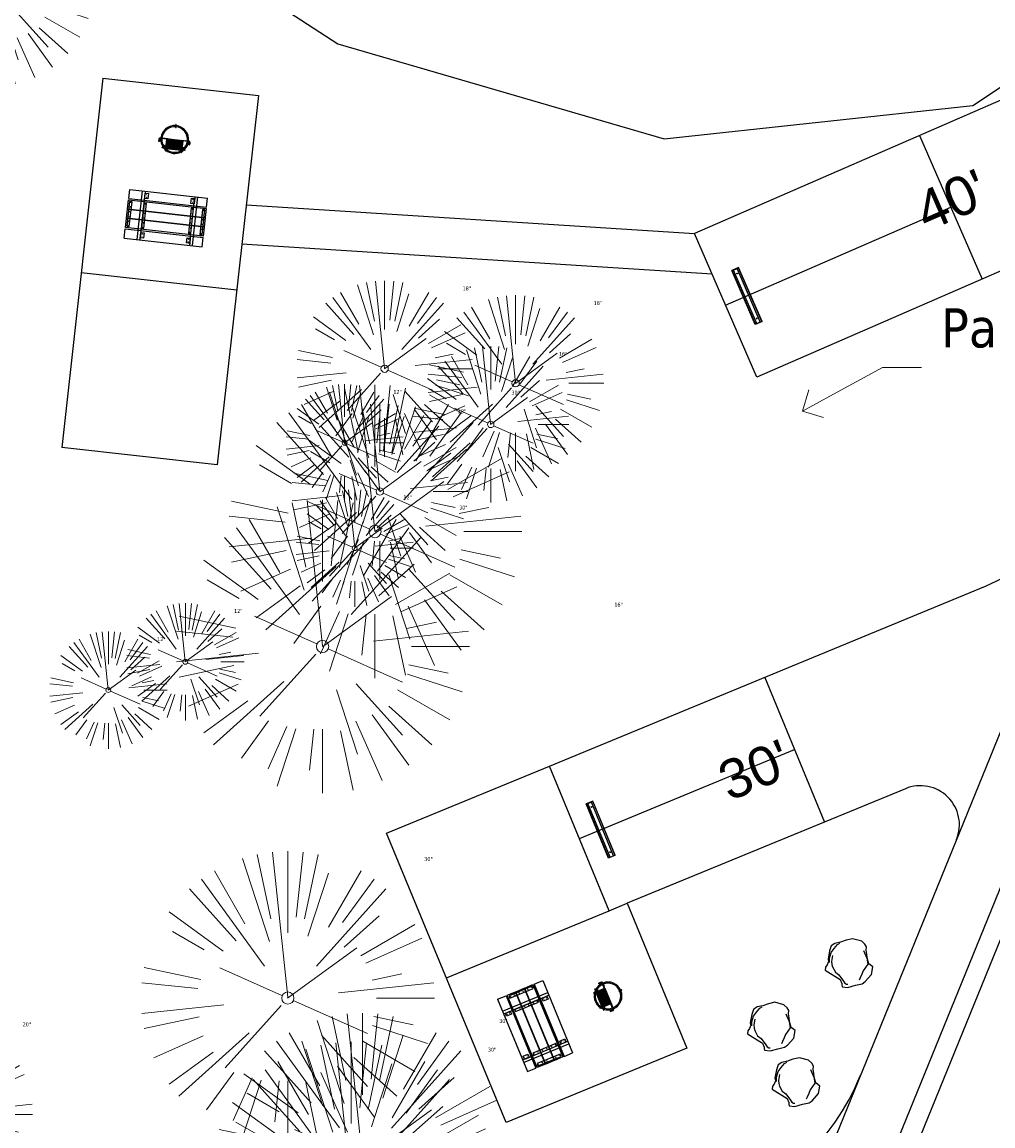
# Model space of a CAD drawing. Header units: feet. Extents: x 1134296 to 1140710, y 647902 to 649877.
# Tile 27 of 34: x 1134967 to 1135066, y 648977 to 649090. Entities that reach past the tile are written whole.
import ezdxf
from ezdxf import colors
from ezdxf.entities.mleader import LeaderData, LeaderLine
from ezdxf.math import Vec2, Vec3

# ---------------------------------------------------------------- set-up
doc = ezdxf.new("R2010")
doc.units = ezdxf.units.FT
doc.header["$MEASUREMENT"] = 0
for name, color, linetype, lineweight in [('-ANGLE-IRON', 8, 'Continuous', 25), ('V-SITE-VEGE', 8, 'Continuous', 18), ('V-SITE-VEGE-TEXT', 8, 'Continuous', 18)]:
    doc.layers.add(name, color=color, linetype=linetype, lineweight=lineweight)
for name, color, linetype in [('-BOLTS-LAGS-SCREWS', 7, 'Continuous'), ('-CONCRETE', 9, 'Continuous'), ('-HARDWARE', 7, 'Continuous'), ('-TIMBER', 5, 'Continuous'), ('C-CAMPSITE-PADS', 6, 'Continuous'), ('C-PRKG-WHEL-STOP', 9, 'Continuous'), ('C-ROAD-ASPHALT', 1, 'Continuous'), ('C-UTIL-WATER-MEP', 7, 'Continuous'), ('L-BARRIERROCK', 6, 'Continuous'), ('V-FLOOD-PLAIN', 2, 'Continuous')]:
    doc.layers.add(name, color=color, linetype=linetype)
doc.layers.add('V-ANNO-TEXT', color=7, linetype='Continuous', lineweight=13, plot=False)
doc.styles.add('Arial', font='arial.ttf', dxfattribs={"height": 180})
doc.styles.add('SEI-Dim & Leader', font='tahoma.ttf')

# ---------------------------------------------------------------- blocks, each defined once
blk = doc.blocks.new('V-SITE-VEGE-Coniferious Tree 2')
at = {"color": 0, "linetype": 'ByBlock'}
for p, q in [((-0.0575, 0.2704), (-0.104, 0.4891)), ((-0.0003, 0.0026), (-0.0523, 0.4973)), ((0, 0.2219), (0, 0.5)), ((0.0289, 0.2753), (0.0522, 0.4973)), ((0.0572, 0.2693), (0.1039, 0.4891)), ((-0.0626, 0.1926), (-0.1545, 0.4755)), ((-0.146, 0.2528), (-0.25, 0.433)), ((0.0685, 0.211), (0.1382, 0.4256)), ((0.1391, 0.2411), (0.25, 0.433)), ((-0.0791, 0.1089), (-0.2939, 0.4045)), ((0.1869, 0.2573), (0.2939, 0.4045)), ((-0.1757, 0.1951), (-0.3346, 0.3716)), ((0.0978, 0.1086), (0.3345, 0.3716)), ((-0.2201, 0.1599), (-0.4046, 0.2939)), ((0.192, 0.1729), (0.3116, 0.2806)), ((-0.2844, 0.1642), (-0.3931, 0.227)), ((0.2488, 0.1436), (0.433, 0.25)), ((0.2659, 0.1184), (0.4568, 0.2034)), ((-0.0009, -0.0007), (0.235, 0.1707)), ((-0.2961, 0.0629), (-0.4891, 0.1039)), ((-0.0199, 0.0089), (-0.2319, 0.1032)), ((0.2873, 0.0611), (0.3885, 0.0826)), ((-0.306, 0.0322), (-0.4973, 0.0523)), ((0.1731, 0.0182), (0.4972, 0.0523)), ((0.3025, 0), (0.5, 0)), ((-0.2183, -0.0229), (-0.4973, -0.0523)), ((-0.023, -0.0255), (-0.2138, -0.2374)), ((0.0185, -0.0083), (0.272, -0.1211)), ((-0.3022, -0.0642), (-0.4891, -0.1039)), ((0.2936, -0.0624), (0.4274, -0.0908)), ((0.2891, -0.094), (0.4755, -0.1545)), ((-0.2881, -0.1283), (-0.4568, -0.2034)), ((-0.132, -0.1189), (-0.3716, -0.3346)), ((0.0478, -0.1473), (0.1192, -0.3671)), ((0.1144, -0.1271), (0.2718, -0.3019)), ((0.2555, -0.1475), (0.433, -0.25)), ((-0.2545, -0.1849), (-0.4046, -0.2939)), ((0.2254, -0.2029), (0.3716, -0.3346)), ((-0.1843, -0.2536), (-0.2767, -0.3808)), ((0.1131, -0.2541), (0.2033, -0.4568)), ((0.1689, -0.2325), (0.2939, -0.4045)), ((-0.1214, -0.2725), (-0.1856, -0.4168)), ((-0.091, -0.2799), (-0.1545, -0.4755)), ((-0.0297, -0.2818), (-0.0443, -0.4216)), ((0, -0.2818), (0, -0.5)), ((0.061, -0.2873), (0.1039, -0.4891))]:
    blk.add_line(p, q, dxfattribs=at)
blk.add_circle((0, 0), 0.0208)
blk = doc.blocks.new('_Open90')
at = {"color": 0, "linetype": 'ByBlock', "lineweight": -2}
for p, q in [((-0.5, 0.5), (0, 0)), ((0, 0), (-1, 0)), ((0, 0), (-0.5, -0.5))]:
    blk.add_line(p, q, dxfattribs=at)
blk = doc.blocks.new("5'_BarrierRock")
at = {"layer": 'L-BARRIERROCK', "flags": 128}
for points in [[(3.8, 25.2), (-4, 23.4), (-10.8, 21), (-17.7, 19.5), (-22.2, 16.5), (-24.3, 10.3), (-26.1, 0.1), (-25.5, -2.9), (-27, -7), (-29.1, -9.7), (-29.4, -13.3), (-11.1, -24.7), (-9.1, -29.7), (-9.1, -31.5), (-8.8, -33.6), (-1.9, -34.5), (7.7, -31.8), (16, -30), (19.6, -27.4), (27.1, -18.7), (28.9, -9.4), (24.1, -5.6), (22, 1.6), (21.4, 6.1), (20.8, 11.2), (21.1, 15.1), (19, 18.6), (15.2, 22.2), (3.8, 25.2)], [(-24.3, -3.8), (-24.3, 1.3), (-22.2, 8.2), (-18.6, 13.3), (-14.4, 18), (-11.4, 19.8)], [(-20.4, 4.6), (-21.9, -2.6), (-21.3, -6.4), (-20.4, -9.4), (-17.1, -15.7), (-12.9, -19), (-7, -26.8), (-5.5, -29.4), (-3.4, -30.6), (-1.9, -30.6)], [(17.5, 10.9), (21.6, 1.5), (22.6, -6.1), (17.2, -14.2), (15.4, -18.4), (13.4, -22.9), (12.2, -25.6)]]:
    blk.add_lwpolyline(points, dxfattribs=at)
blk = doc.blocks.new('Wheel_Stop')
for points in [[(-36, 6.75), (36, 6.75)], [(-36, -2.25), (-36, 6.75)], [(-35.625, 4.5), (-36, 6.75)], [(-35.625, 0), (-36, -2.25)], [(-35.955, 6.48), (35.955, 6.48)], [(-35.625, 4.5), (-35.625, 0)], [(-35.625, 4.5), (35.625, 4.5)], [(-35.625, 0), (35.625, 0)], [(35.625, 4.5), (36, 6.75)], [(35.625, 4.5), (35.625, 0)], [(35.625, 0), (36, -2.25)], [(36, -2.25), (36, 6.75)], [(-36, -2.25), (36, -2.25)], [(-35.955, -1.98), (35.955, -1.98)]]:
    blk.add_lwpolyline(points)
for centre in [(-30, 2.25), (30, 2.25)]:
    blk.add_circle(centre, 0.5)
blk = doc.blocks.new('10FT_Precast Table')
at = {"layer": '-ANGLE-IRON'}
for p, q in [((-28.5, 21.1), (-28.5, 27.6)), ((-28.5, 27.6), (-24.5, 27.6)), ((-24.5, 27.6), (-24.5, 21.1)), ((28.5, 21.1), (28.5, 27.6)), ((28.5, 27.6), (32.5, 27.6)), ((32.5, 27.6), (32.5, 21.1)), ((-43.5, 15.3), (-46.5, 15.3)), ((-46.5, 15.3), (-46.5, -15.3)), ((-43.5, -15.3), (-43.5, 15.3)), ((-24.5, 21.1), (-28.5, 21.1)), ((-25.5, 15.3), (-28.5, 15.3)), ((-28.5, 15.3), (-28.5, -15.3)), ((-25.5, -15.3), (-25.5, 15.3)), ((32.5, 21.1), (28.5, 21.1)), ((32.5, 15.3), (29.5, 15.3)), ((29.5, 15.3), (29.5, -15.3)), ((32.5, -15.3), (32.5, 15.3)), ((46.5, 15.3), (43.5, 15.3)), ((43.5, 15.3), (43.5, -15.3)), ((46.5, -15.3), (46.5, 15.3)), ((-46.5, -15.3), (-43.5, -15.3)), ((-28.5, -15.3), (-25.5, -15.3)), ((-28.5, -27.6), (-28.5, -21.1)), ((-28.5, -21.1), (-24.5, -21.1)), ((-24.5, -21.1), (-24.5, -27.6)), ((28.5, -27.6), (28.5, -21.1)), ((28.5, -21.1), (32.5, -21.1)), ((29.5, -15.3), (32.5, -15.3)), ((32.5, -21.1), (32.5, -27.6)), ((43.5, -15.3), (46.5, -15.3)), ((-24.5, -27.6), (-28.5, -27.6)), ((32.5, -27.6), (28.5, -27.6))]:
    blk.add_line(p, q, dxfattribs=at)
at = {"layer": '-BOLTS-LAGS-SCREWS'}
for centre in [(-45, 14.3), (-27, 14.3), (-26.5, 26.1), (-26.5, 22.6), (30.5, 26.1), (30.5, 22.6), (31, 14.3), (45, 14.3), (-45, 8.8), (-45, 2.8), (-27, 8.8), (-27, 2.8), (31, 8.8), (31, 2.8), (45, 8.8), (45, 2.8), (-45, -2.8), (-45, -8.8), (-27, -2.8), (-27, -8.8), (31, -2.8), (31, -8.8), (45, -2.8), (45, -8.8), (-45, -14.3), (-27, -14.3), (-26.5, -22.6), (-26.5, -26.1), (30.5, -22.6), (30.5, -26.1), (31, -14.3), (45, -14.3)]:
    blk.add_circle(centre, 0.156, dxfattribs=at)
at = {"layer": '-CONCRETE'}
for p, q in [((-32, -30), (-32, 30)), ((-28.5, 30), (-28.5, 27.6)), ((-28.5, -27.1), (-28.5, 27.1)), ((32.5, 30), (32.5, 27.6)), ((32.5, -27.1), (32.5, 27.1)), ((36, -30), (36, 30)), ((-28.5, -30), (-28.5, -27.6)), ((32.5, -27.6), (32.5, -30))]:
    blk.add_line(p, q, dxfattribs=at)
at = {"layer": '-TIMBER'}
for p, q in [((-48, 18.7), (-48, 30)), ((-48, 30), (48, 30)), ((48, 18.7), (48, 30)), ((-48, 18.7), (48, 18.7)), ((-48, 5.9), (-48, 17.1)), ((-48, 17.1), (48, 17.1)), ((48, 17.1), (48, 5.9)), ((-48, 5.9), (48, 5.9)), ((-48, -5.6), (-48, 5.6)), ((-48, 5.6), (48, 5.6)), ((48, 5.6), (48, -5.6)), ((48, -5.6), (-48, -5.6)), ((-48, -17.1), (-48, -5.9)), ((48, -5.9), (-48, -5.9)), ((48, -5.9), (48, -17.1)), ((48, -17.1), (-48, -17.1)), ((-48, -30), (-48, -18.7)), ((-48, -18.7), (48, -18.7)), ((48, -30), (48, -18.7)), ((-48, -30), (48, -30))]:
    blk.add_line(p, q, dxfattribs=at)
blk = doc.blocks.new('*X1314')
at = {"color": 0}
for p, q in [((146.1, 353.6), (146.1, 353.7)), ((146.1, 352.9), (146.8, 353.6)), ((146.1, 352.5), (146.8, 353.3)), ((146.1, 351.8), (146.8, 352.6)), ((146.1, 351.5), (146.8, 352.2)), ((146.1, 350.8), (146.8, 351.5)), ((146.3, 350.7), (146.8, 351.2))]:
    blk.add_line(p, q, dxfattribs=at)
blk = doc.blocks.new('Pilot Rocks FS-30_18_PA')
at = {"layer": '-HARDWARE'}
for p, q in [((-8.8, 0), (-17.9, 0)), ((-17.9, 0), (-12.8, 0)), ((-10.2, 0), (10.2, 0)), ((8.8, 0), (17.9, 0)), ((12.8, 0), (17.9, 0)), ((-18.9, -1.4), (-18.9, -1)), ((-18.9, -1.4), (-18.9, -1)), ((-18.9, -4.6), (-18.9, -1.4)), ((-18.9, -1.4), (-18.9, -1.4)), ((-18.2, -1.4), (-18.2, -1)), ((-18.2, -1), (-18.2, -1.4)), ((-18.2, -1.4), (-18.1, -1.4)), ((-18.1, -1.4), (-18.1, -4.6)), ((-8.8, -0.6), (-17.9, -0.6)), ((-13.3, -0.6), (-17.9, -0.6)), ((-10.2, -0.6), (10.2, -0.6)), ((-10.2, -0.6), (-10.2, -11.3)), ((-10.2, -11.3), (-10.2, -14.8)), ((-9.5, -0.6), (-9.5, -11.3)), ((-9.5, -11.3), (-9.5, -14.8)), ((-9.5, -11.6), (9.5, -11.6)), ((-9.5, -12.3), (9.5, -12.3)), ((-8.8, -0.6), (-8.8, -11.6)), ((-8.3, -0.6), (-8.3, -11.6)), ((-7.5, -0.6), (-7.5, -11.6)), ((-7, -0.6), (-7, -11.6)), ((-6.2, -0.6), (-6.2, -11.6)), ((-5.7, -0.6), (-5.7, -11.6)), ((-4.9, -0.6), (-4.9, -11.6)), ((-4.3, -0.6), (-4.3, -11.6)), ((-3.6, -0.6), (-3.6, -11.6)), ((-3, -0.6), (-3, -11.6)), ((-2.2, -0.6), (-2.2, -11.6)), ((-1.7, -0.6), (-1.7, -11.6)), ((-0.9, -0.6), (-0.9, -11.6)), ((-0.4, -0.6), (-0.4, -11.6)), ((0.4, -0.6), (0.4, -11.6)), ((0.9, -0.6), (0.9, -11.6)), ((1.7, -0.6), (1.7, -11.6)), ((2.2, -0.6), (2.2, -11.6)), ((3, -0.6), (3, -11.6)), ((3.6, -0.6), (3.6, -11.6)), ((4.3, -0.6), (4.3, -11.6)), ((4.9, -0.6), (4.9, -11.6)), ((5.7, -0.6), (5.7, -11.6)), ((6.2, -0.6), (6.2, -11.6)), ((7, -0.6), (7, -11.6)), ((7.5, -0.6), (7.5, -11.6)), ((8.3, -0.6), (8.3, -11.6)), ((8.8, -0.6), (8.8, -11.6)), ((17.9, -0.6), (8.8, -0.6)), ((9.5, -0.6), (9.5, -11.3)), ((9.5, -11.3), (9.5, -14.8)), ((10.2, -0.6), (10.2, -11.3)), ((10.2, -11.3), (10.2, -14.8)), ((18.1, -4.6), (18.1, -1.4)), ((18.1, -1.4), (18.2, -1.4)), ((18.9, -4.6), (18.1, -4.6)), ((18.2, -1.4), (18.2, -1)), ((18.2, -1.4), (18.2, -1)), ((18.9, -1.4), (18.9, -1)), ((18.9, -1), (18.9, -1.4)), ((18.9, -1.4), (18.9, -1.4)), ((18.9, -1.4), (18.9, -4.6)), ((-10.2, -13.7), (-10.2, -14.8)), ((-9.5, -14.8), (-9.5, -14.5)), ((9.5, -14.5), (9.5, -14.8)), ((10.2, -14.8), (10.2, -13.7))]:
    blk.add_line(p, q, dxfattribs=at)
at = {"layer": '-HARDWARE', "flags": 128}
for points in [[(0, 18.2, 1), (-0.6, 18.2), (-0.6, 15, 1), (0, 15), (0, 18.2)], [(-11.8, -8.9, -1), (-11.3, -9.4), (-13.5, -11.7, -1), (-14, -11.3), (-11.8, -8.9)], [(11.8, -8.9, 1), (11.3, -9.4), (13.5, -11.7, 1), (14, -11.3), (11.8, -8.9)]]:
    blk.add_lwpolyline(points, format="xyb", dxfattribs=at)
at = {"layer": '-HARDWARE'}
for points in [[(-18.9, -4.6), (-18.9, -1.4), (-18.1, -1.4), (-18.1, -4.6)], [(-7.5, -11.6), (-8.3, -11.6), (-8.3, -0.6), (-7.5, -0.6)], [(-6.2, -11.6), (-7, -11.6), (-7, -0.6), (-6.2, -0.6)], [(-4.9, -11.6), (-5.7, -11.6), (-5.7, -0.6), (-4.9, -0.6)], [(-3.6, -11.6), (-4.3, -11.6), (-4.3, -0.6), (-3.6, -0.6)], [(-2.2, -11.6), (-3, -11.6), (-3, -0.6), (-2.2, -0.6)], [(-0.9, -11.6), (-1.7, -11.6), (-1.7, -0.6), (-0.9, -0.6)], [(-0.4, -11.6), (0.4, -11.6), (0.4, -0.6), (-0.4, -0.6)], [(0.9, -11.6), (1.7, -11.6), (1.7, -0.6), (0.9, -0.6)], [(2.2, -11.6), (3, -11.6), (3, -0.6), (2.2, -0.6)], [(3.6, -11.6), (4.3, -11.6), (4.3, -0.6), (3.6, -0.6)], [(4.9, -11.6), (5.7, -11.6), (5.7, -0.6), (4.9, -0.6)], [(6.2, -11.6), (7, -11.6), (7, -0.6), (6.2, -0.6)], [(7.5, -11.6), (8.3, -11.6), (8.3, -0.6), (7.5, -0.6)], [(18.9, -4.6), (18.9, -1.4), (18.1, -1.4), (18.1, -4.6)]]:
    blk.add_lwpolyline(points, close=True, dxfattribs=at)
for centre, radius, start, end in [((0, 0), 17.1, 0.1484, 179.8516), ((0, 0), 15.7, 0.161, 179.839), ((-17.9, -1), 1, 90, 180), ((-17.9, -1), 1, 90, 180), ((17.9, -1), 1, 0, 90), ((17.9, -1), 1, 0, 90), ((-17.9, -1), 0.333, 90, 180), ((-17.9, -1), 0.333, 90, 180), ((0, 0), 17.1, 182.0901, 220.7491), ((0, 0), 15.7, 182.2674, 220.2248), ((0, 0), 17.1, 220.7491, 233.2978), ((0, 0), 15.7, 220.2248, 229.5861), ((-9.9, -11.6), 0.333, 0, 180), ((0, 0), 15.7, 232.704, 307.296), ((9.9, -11.6), 0.333, 0, 180), ((0, 0), 15.7, 310.4139, 319.7752), ((0, 0), 17.1, 306.7022, 319.2509), ((0, 0), 15.7, 319.7752, 357.7326), ((0, 0), 17.1, 319.2509, 357.9099), ((17.9, -1), 0.333, 0, 90), ((17.9, -1), 0.333, 0, 90), ((-9.9, -14.8), 0.333, 180, 0), ((-9.9, -14.8), 0.333, 180, 0), ((0, 0), 17.1, 236.0414, 303.9586), ((9.9, -14.8), 0.333, 180, 0), ((9.9, -14.8), 0.333, 180, 0)]:
    blk.add_arc(centre, radius, start, end, dxfattribs=at)
at = {"layer": '-HARDWARE', "rotation": 180}
for p, xscale, yscale, zscale in [((137.7, 372.6), 1.066666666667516, 1.066666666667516, 1.066666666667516), ((-137.7, 372.6), -1.066666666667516, 1.066666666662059, 1.066666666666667)]:
    blk.add_blockref('*X1314', p, dxfattribs=dict(at, xscale=xscale, yscale=yscale, zscale=zscale))
blk = doc.blocks.new('C_PBASE-PACTOLA_02403811')
at = {"layer": ''}
for p, q in [((1135042.11, 649053.94), (1135035.72, 649068.61)), ((1135057.28, 649011.86), (1135028.86, 649000.14))]:
    blk.add_line(p, q, dxfattribs=at)
at = {"layer": '', "flags": 128}
for points in [[(1134553.98, 648677.28), (1134544.9, 648742.27, -0.094333), (1134550.43, 648854.34), (1134559, 648889.72, -0.142864), (1134712.37, 649156.83), (1134786.2, 649227.81, -0.041643), (1134812.01, 649248.79), (1134833.03, 649263.15, -0.265468), (1134926.96, 649270.71), (1134949.26, 649260.25, -0.036701), (1135013.16, 649224.33), (1135075.32, 649183.13, -0.302523), (1135105.39, 649111.58), (1135099.69, 649081.89, -0.049273), (1135094.1, 649063.04), (1135036.84, 648922.4, -0.009219), (1135029.58, 648905.45), (1134962.36, 648756.34, -0.019155), (1134945.3, 648722.05), (1134909.79, 648657.07, -0.111237)], [(1135096.34, 649106.86, -0.247527), (1135081.76, 649088.65), (1135035.72, 649068.61)], [(1135020.9, 649014.16), (1135064.91, 649032.32, 0.200853), (1135078.53, 649046)], [(1135062.51, 649006.66, 0.665482), (1135057.28, 649011.86)], [(1134983.49, 648950.91), (1135037.22, 648968.22, 0.221677), (1135052.71, 648982.59)]]:
    blk.add_lwpolyline(points, format="xyb", dxfattribs=at)
for points in [[(1134989.9, 649071.55), (1135035.72, 649068.61)], [(1135081.31, 649071), (1135042.11, 649053.94)], [(1134989.46, 649067.57), (1135037.52, 649064.49)]]:
    blk.add_lwpolyline(points, dxfattribs=at)
at = {"layer": 'C-CAMPSITE-PADS'}
blk.add_line((1135027.01, 648999.37), (1135020.9, 649014.16), dxfattribs=at)
for points in [[(1134975.24, 649084.49), (1134991.15, 649082.72), (1134986.95, 649044.96), (1134971.05, 649046.72)], [(1134975.24, 649084.49), (1134971.05, 649046.72)], [(1135016.47, 648977.72), (1135004.26, 649007.3), (1135020.9, 649014.16)], [(1135028.86, 649000.14), (1135034.96, 648985.35), (1135016.47, 648977.72)], [(1135027.01, 648999.37), (1135028.86, 649000.14)]]:
    blk.add_lwpolyline(points, dxfattribs=at)
at = {"layer": 'C-ROAD-ASPHALT'}
blk.add_lwpolyline([(1134609.5, 649004.17, -0.084817), (1134717.92, 649151.06), (1134791.74, 649222.04, -0.041643), (1134816.52, 649242.18), (1134837.54, 649256.54, -0.265468), (1134923.57, 649263.47), (1134945.86, 649253.01, -0.036701), (1135008.74, 649217.67), (1135070.9, 649176.46, -0.302523), (1135097.53, 649113.09), (1135091.83, 649083.4, -0.049273), (1135086.69, 649066.05), (1135029.44, 648925.41, -0.009219), (1135022.29, 648908.74), (1134970.11, 648792.98, 0.09467), (1134957.79, 648834.73), (1134921.93, 648904.35, 0.300313), (1134722.09, 649016.56), (1134632.5, 649010.11, 0.090714)], format="xyb", close=True, dxfattribs=at)
at = {"layer": 'C-UTIL-WATER-MEP', "flags": 128}
blk.add_lwpolyline([(1134555.96, 648677.56), (1134546.88, 648742.55, -0.094333), (1134552.38, 648853.87), (1134560.94, 648889.25, -0.142864), (1134713.76, 649155.39), (1134787.59, 649226.37, -0.041643), (1134813.13, 649247.14), (1134834.16, 649261.5, -0.265468), (1134926.11, 649268.9), (1134948.41, 649258.44, -0.036701), (1135012.06, 649222.67), (1135074.22, 649181.46, -0.302523), (1135103.43, 649111.96), (1135097.72, 649082.26, -0.049273), (1135092.25, 649063.79), (1135034.99, 648923.15, -0.009219), (1135027.76, 648906.27), (1134960.54, 648757.16, -0.019155), (1134943.55, 648723.01), (1134908.04, 648658.03, -0.111237)], format="xyb", dxfattribs=at)
at = {"layer": 'Defpoints', "flags": 128}
for points in [[(1134973.03, 649064.61), (1134988.94, 649062.85)], [(1135010.37, 648992.51), (1135027.01, 648999.37)]]:
    blk.add_lwpolyline(points, dxfattribs=at)
at = {"layer": '-HARDWARE'}
for p, xscale, yscale, zscale, rotation in [((1134982.6, 649078.22), 0.08333333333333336, 0.08333333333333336, 0.08333333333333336, 353.6556774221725), ((1135026.89, 648990.67), 0.08333333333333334, 0.08333333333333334, 0.08333333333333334, 292.4208648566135)]:
    blk.add_blockref('Pilot Rocks FS-30_18_PA', p, dxfattribs=dict(at, xscale=xscale, yscale=yscale, zscale=zscale, rotation=rotation))
for p, xscale, yscale, zscale, rotation in [((1134981.7, 649070.19), 0.08333333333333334, 0.08333333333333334, 0.08333333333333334, 353.65567741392), ((1135019.43, 648987.59), 0.08333333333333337, 0.08333333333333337, 0.08333333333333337, 292.4208648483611)]:
    blk.add_blockref('10FT_Precast Table', p, dxfattribs=dict(xscale=xscale, yscale=yscale, zscale=zscale, rotation=rotation))
at = {"layer": 'C-PRKG-WHEL-STOP', "xscale": 0.08333333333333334, "yscale": 0.08333333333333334, "zscale": 0.08333333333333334}
for p, rotation in [((1135041.26, 649062.3), 113.5207362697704), ((1135026.32, 649007.75), 112.4208657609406)]:
    blk.add_blockref('Wheel_Stop', p, dxfattribs=dict(at, rotation=rotation))
at = {"layer": 'L-BARRIERROCK', "xscale": 0.08333333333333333, "yscale": 0.08333333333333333, "zscale": 0.08333333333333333}
for p in [(1135051.55, 648994.42), (1135043.61, 648987.92), (1135046.13, 648982.25)]:
    blk.add_blockref("5'_BarrierRock", p, dxfattribs=at)
at = {"layer": 'C-CAMPSITE-PADS', "char_height": 4, "attachment_point": 1, "style": 'Arial'}
for s, insert, rotation in [("40'", (1135057.86, 649072.43), 23.477), ("30'", (1135037.75, 649014.25), 22.3771)]:
    blk.add_mtext_dynamic_manual_height_columns(s, width=0.889, gutter_width=1, heights=[0], dxfattribs=dict(at, insert=insert, rotation=rotation))
blk = doc.blocks.new('C_XBASE-PACTOLA_02403811')
at = {"layer": 'V-FLOOD-PLAIN', "flags": 128}
blk.add_lwpolyline([(1134914.78, 649486.68), (1134964.91, 649449.91), (1134986.13, 649409.61), (1134975.35, 649311.08), (1134958.92, 649205.06), (1134955.56, 649145.24), (1134964.04, 649110.86), (1134999.27, 649088), (1135032.63, 649078.28), (1135064.17, 649081.71), (1135129.22, 649125.04), (1135225.74, 649171.74), (1135337.32, 649207.17), (1135395.2, 649212.43)], dxfattribs=at)
at = {"layer": 'V-SITE-VEGE'}
for p, xscale, yscale, zscale in [((1134964.23, 649093.69), 19.99975840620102, 19.99975840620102, 19.99975840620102), ((1135004.06, 649054.79), 17.99978256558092, 17.99978256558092, 17.99978256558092), ((1135017.45, 649053.3), 17.99978256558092, 17.99978256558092, 17.99978256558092), ((1135003.07, 649038.14), 29.99963760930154, 29.99963760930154, 29.99963760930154), ((1135003.57, 649042.23), 17.99978256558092, 17.99978256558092, 17.99978256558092), ((1134997.72, 649026.39), 29.99963760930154, 29.99963760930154, 29.99963760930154), ((1134994.16, 648990.46), 29.99963760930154, 29.99963760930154, 29.99963760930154), ((1134958.08, 648978.56), 19.99975840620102, 19.99975840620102, 19.99975840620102), ((1135001.81, 648973.91), 29.99963760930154, 29.99963760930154, 29.99963760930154), ((1135000.65, 648970.97), 29.99963760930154, 29.99963760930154, 29.99963760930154)]:
    blk.add_blockref('V-SITE-VEGE-Coniferious Tree 2', p, dxfattribs=dict(at, xscale=xscale, yscale=yscale, zscale=zscale))
at = {"layer": 'V-SITE-VEGE', "rotation": 8.537736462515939e-07}
for p, xscale, yscale, zscale in [((1135014.9, 649049.1), 15.99980672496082, 15.99980672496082, 15.99980672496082), ((1134999.97, 649047.21), 11.99985504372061, 11.99985504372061, 11.99985504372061), ((1135001, 649036.44), 11.99985504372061, 11.99985504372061, 11.99985504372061), ((1134983.69, 649024.83), 11.99985504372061, 11.99985504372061, 11.99985504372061), ((1134975.82, 649021.94), 11.99985504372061, 11.99985504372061, 11.99985504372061)]:
    blk.add_blockref('V-SITE-VEGE-Coniferious Tree 2', p, dxfattribs=dict(at, xscale=xscale, yscale=yscale, zscale=zscale))
at = {"layer": 'V-SITE-VEGE-TEXT', "char_height": 0.4, "attachment_point": 7, "style": 'SEI-Dim & Leader'}
for s, insert in [('18"', (1135012.03, 649062.79)), ('18"', (1135025.43, 649061.3)), ('16"', (1135021.88, 649056.1)), ('12"', (1135004.95, 649052.21)), ('30"', (1135017.02, 649052.14)), ('18"', (1135011.54, 649050.23)), ('12"', (1135005.98, 649041.44)), ('30"', (1135011.68, 649040.39)), ('16"', (1135027.54, 649030.46)), ('12"', (1134988.67, 649029.83)), ('12"', (1134980.81, 649026.94)), ('30"', (1135008.11, 649004.46)), ('20"', (1134967.06, 648987.56)), ('30"', (1135015.77, 648987.91)), ('30"', (1135014.61, 648984.97))]:
    blk.add_mtext(s, dxfattribs=dict(at, insert=insert))
at = {"layer": 'V-ANNO-TEXT'}
ml = blk.add_multileader_mtext('Standard', dxfattribs=at)
ml.set_content('Parking Wheel Stop (Typ.)', color=256, style='SEI-Dim & Leader')
ml.set_leader_properties(color=256, linetype='ByLayer', lineweight=-1)
ml.set_arrow_properties(name='OPEN90')
ml.build(insert=Vec2(0, 0))
ml.multileader.update_dxf_attribs({"text_left_attachment_type": 2, "text_right_attachment_type": 2, "dogleg_length": 0.1, "arrow_head_size": 3.2, "scale": 40})
ctx = ml.context
ctx.base_point, ctx.scale, ctx.arrow_head_size, ctx.plane_origin = Vec3(1135058.93, 649054.9), 40, 3.2, Vec3(1135046.76, 649050.45)
ctx.left_attachment, ctx.right_attachment = 2, 2
notes = []
notes.append((ctx, [(0, (1, 1, 0), (1135054.93, 649054.9), (1, 0), 4, [(0, [(1135046.76, 649050.45)], 0, [])])]))
ctx.mtext.insert, ctx.mtext.width, ctx.mtext.flow_direction = Vec3(1135060.93, 649060.97), 35.4975, 5
for ctx, leaders in notes:
    for number, flags, end, landing, length, lines in leaders:
        leader = LeaderData()
        leader.index, (leader.has_last_leader_line, leader.has_dogleg_vector, leader.attachment_direction) = number, flags
        leader.last_leader_point, leader.dogleg_vector, leader.dogleg_length = Vec3(end), Vec3(landing), length
        for number, points, colour, breaks in lines:
            line = LeaderLine()
            line.index, line.vertices, line.color, line.breaks = number, Vec3.list(points), colors.encode_raw_color(colour), breaks
            leader.lines.append(line)
        ctx.leaders.append(leader)

msp = doc.modelspace()

# ---------------------------------------------------------------- block references
at = {"layer": ''}
msp.add_blockref('C_XBASE-PACTOLA_02403811', (0, 0), dxfattribs=at)

# ---------------------------------------------------------------- next in the draw order: linework, layer by layer
for p, q in [((1135058.74, 649078.63, 47.5), (1135065.13, 649063.96, 47.5)), ((1135038.91, 649061.28, 47.5), (1135061.93, 649071.3, 47.5)), ((1135042.91, 649023.24), (1135049.01, 649008.45)), ((1135023.96, 649006.77), (1135045.96, 649015.85))]:
    msp.add_line(p, q, dxfattribs=at)

# ---------------------------------------------------------------- next in the draw order: block references
msp.add_blockref('C_PBASE-PACTOLA_02403811', (0, 0), dxfattribs=at)

doc.saveas('drawing.dxf')
